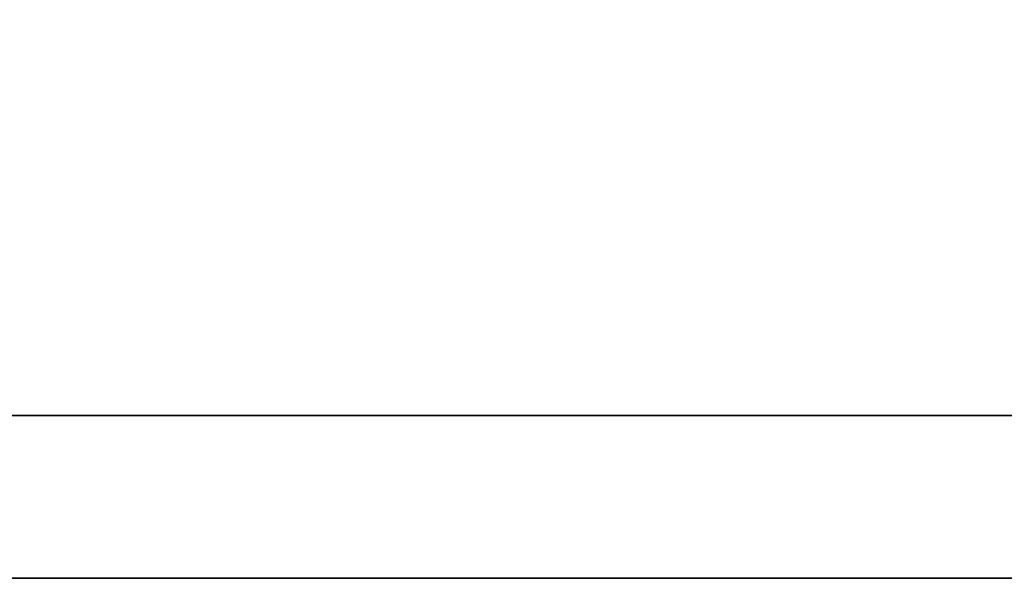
# Model space of a CAD drawing. Extents: x -595 to 1231, y -1825 to 93.
# Tile 22 of 51: x 74.44 to 75.151, y 41.968 to 42.371. Entities that reach past the tile are written whole.
import ezdxf

# ---------------------------------------------------------------- set-up
doc = ezdxf.new("R2010")
doc.units = 0
doc.header["$MEASUREMENT"] = 0
doc.layers.get('0').update_dxf_attribs({"linetype": 'CONTINUOUS'})
doc.layers.add('layer 1', color=7, linetype='CONTINUOUS')

# ---------------------------------------------------------------- blocks, each defined once
blk = doc.blocks.new('TBI_logo')
at = {"layer": 'layer 1', "color": 1, "lineweight": 35}
blk.add_open_spline([(12.12382, -1.3657), (12.12382, -1.3657), (12.12382, -1.7026), (12.12382, -1.7026), (12.12382, -1.7026), (12.12382, -1.7026), (12.12382, -1.7257), (12.12382, -1.7257), (12.12382, -1.7257), (12.12382, -1.7257), (12.10072, -1.7257), (12.10072, -1.7257), (12.10072, -1.7257), (12.10072, -1.7257), (-7.58468, -1.7257), (-7.58468, -1.7257), (-7.58468, -1.7257), (-7.58468, -1.7257), (-7.58468, -1.8235), (-7.58468, -1.8235), (-7.58468, -1.8235), (-7.58468, -1.8235), (12.96172, -1.8235), (12.96172, -1.8235), (12.96172, -1.8235), (12.96172, -1.8235), (12.12382, -1.3657), (12.12382, -1.3657)], degree=3, knots=[0, 0, 0, 0, 0.142857, 0.142857, 0.142857, 0.142857, 0.285714, 0.285714, 0.285714, 0.285714, 0.428571, 0.428571, 0.428571, 0.428571, 0.571429, 0.571429, 0.571429, 0.571429, 0.714286, 0.714286, 0.714286, 0.714286, 0.857143, 0.857143, 0.857143, 0.857143, 1, 1, 1, 1], dxfattribs=at)

msp = doc.modelspace()

# ---------------------------------------------------------------- block references
at = {"xscale": 1.199999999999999, "yscale": 1.199999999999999, "zscale": 1.199999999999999}
msp.add_blockref('TBI_logo', (80.69978, 44.15649), dxfattribs=at)

doc.saveas('drawing.dxf')
